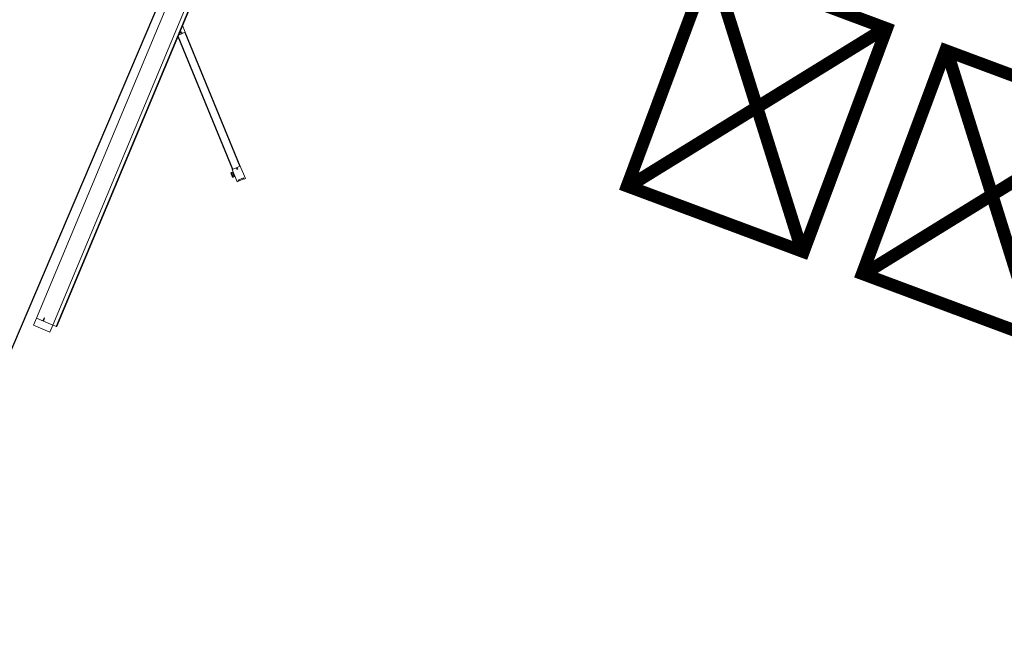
# Model space of a CAD drawing. Header units: millimetres. Extents: x 1512 to 2105, y 794 to 1149.
# Tile 248 of 256: x 1959.84 to 1965.47, y 834.78 to 838.3. Entities that reach past the tile are written whole.
import ezdxf

# ---------------------------------------------------------------- set-up
doc = ezdxf.new("R2010")
doc.units = ezdxf.units.MM
doc.layers.add('A-DOOR', color=31, linetype='Continuous', lineweight=9)
doc.styles.get("Standard").update_dxf_attribs({"font": 'arial.ttf'})

# ---------------------------------------------------------------- blocks, each defined once
blk = doc.blocks.new('5-panel_Bi-fold_external_door_10806 - Type 1-V38-سوم')
at = {"layer": 'A-DOOR'}
for p, q in [((1.3827, 0.745), (1.3289, 0.6912)), ((1.3884, 0.7393), (1.3827, 0.745)), ((1.3834, 0.7343), (1.3884, 0.7393)), ((1.4074, 0.7103), (1.3834, 0.7343)), ((1.3912, 0.7354), (1.3868, 0.731)), ((1.4085, 0.7181), (1.3912, 0.7354)), ((1.3297, 0.6905), (0.7433, 0.1042)), ((1.3311, 0.6891), (0.7447, 0.1028)), ((1.3289, 0.6912), (1.3401, 0.6801)), ((1.3297, 0.6905), (1.3311, 0.6891)), ((1.3401, 0.6801), (1.3422, 0.6765)), ((1.3422, 0.6765), (1.3493, 0.6836)), ((1.3429, 0.6773), (1.3472, 0.673)), ((1.3535, 0.6794), (1.3462, 0.672)), ((1.3493, 0.6836), (1.3535, 0.6794)), ((1.3643, 0.6559), (1.418, 0.7096)), ((1.3943, 0.6788), (1.381, 0.6655)), ((1.4015, 0.6781), (1.3824, 0.659)), ((1.3943, 0.6788), (1.3907, 0.6823)), ((1.3943, 0.6788), (1.3976, 0.682)), ((1.3976, 0.682), (1.4015, 0.6781)), ((1.4015, 0.6781), (1.4024, 0.6772)), ((1.4024, 0.6772), (1.4046, 0.675)), ((1.4069, 0.7165), (1.4085, 0.7181)), ((1.4103, 0.7131), (1.4069, 0.7165)), ((1.4124, 0.7153), (1.4074, 0.7103)), ((1.418, 0.7096), (1.4124, 0.7153)), ((1.3622, 0.658), (0.7797, 0.0755)), ((1.3636, 0.6566), (0.7825, 0.0755)), ((1.3462, 0.672), (1.3528, 0.6674)), ((1.3528, 0.6674), (1.3643, 0.6559)), ((1.3622, 0.658), (1.3636, 0.6566)), ((1.3775, 0.669), (1.381, 0.6655)), ((1.3785, 0.6629), (1.381, 0.6655)), ((1.3824, 0.659), (1.3785, 0.6629)), ((1.3833, 0.6581), (1.3824, 0.659)), ((1.3855, 0.6559), (1.3833, 0.6581)), ((1.3855, 0.6559), (1.4046, 0.675)), ((1.3855, 0.6559), (1.4046, 0.675)), ((1.3861, 0.6553), (1.3855, 0.6559)), ((1.3861, 0.6553), (1.4052, 0.6744)), ((1.4046, 0.675), (1.4052, 0.6744)), ((2.581, 0.0759), (-2.331, 0.0759)), ((2.581, 0.0737), (-2.331, 0.0737)), ((0.7426, 0.1049), (0.7132, 0.0755)), ((0.7538, 0.0937), (0.7426, 0.1049)), ((0.7447, 0.1028), (0.7433, 0.1042)), ((0.7502, 0.0846), (0.7573, 0.0917)), ((0.7545, 0.0803), (0.7502, 0.0846)), ((0.7573, 0.0917), (0.7538, 0.0937)), ((0.7618, 0.0877), (0.7545, 0.0803)), ((0.7608, 0.0867), (0.7566, 0.0909)), ((0.7664, 0.0811), (0.7618, 0.0877)), ((0.772, 0.0755), (0.7664, 0.0811)), ((2.581, 0.0759), (2.581, 0.0755)), ((2.581, 0.0755), (2.581, 0.0743)), ((2.581, 0.0743), (2.581, 0.0737)), ((2.581, 0.0737), (2.581, 0.0693)), ((2.581, 0.0693), (2.581, 0.0538)), ((-2.331, 0.0516), (2.581, 0.0516)), ((2.581, 0.0538), (2.581, 0.0516)), ((2.581, 0.0516), (2.581, -0.05)), ((2.625, 0.0516), (2.581, 0.0516)), ((2.581, 0.0516), (2.581, -0.0065)), ((2.625, -0.05), (2.625, 0.0516)), ((-2.331, -0.05), (2.581, -0.05)), ((2.562, -0.007), (2.562, -0.0097)), ((2.581, -0.0065), (2.5625, -0.0065)), ((2.5625, -0.0102), (2.581, -0.0102)), ((2.581, -0.0102), (2.581, -0.05)), ((2.581, -0.05), (2.625, -0.05))]:
    blk.add_line(p, q, dxfattribs=at)
for centre, start, end in [((2.5625, -0.007), 90, 180), ((2.5625, -0.0097), 180, 270)]:
    blk.add_arc(centre, 0.0005, start, end, dxfattribs=at)

msp = doc.modelspace()

# ---------------------------------------------------------------- linework, layer by layer
msp.add_line((1959.0197, 834.6026), (1962.4109, 842.5573))

# ---------------------------------------------------------------- block references
at = {"layer": 'A-DOOR', "rotation": 247.3263665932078}
msp.add_blockref('5-panel_Bi-fold_external_door_10806 - Type 1-V38-سوم', (1960.9757, 838.9551), dxfattribs=at)

# ---------------------------------------------------------------- texts
at = {"insert": (1964.1735, 840.1683), "char_height": 1.052067, "attachment_point": 1, "rotation": 339.5473}
msp.add_mtext_dynamic_manual_height_columns('{\\fArial|b0|i0|c178|p34;اتاق اجلاس}', width=4.263119, gutter_width=12.5, heights=[0], dxfattribs=at)

doc.saveas('drawing.dxf')
